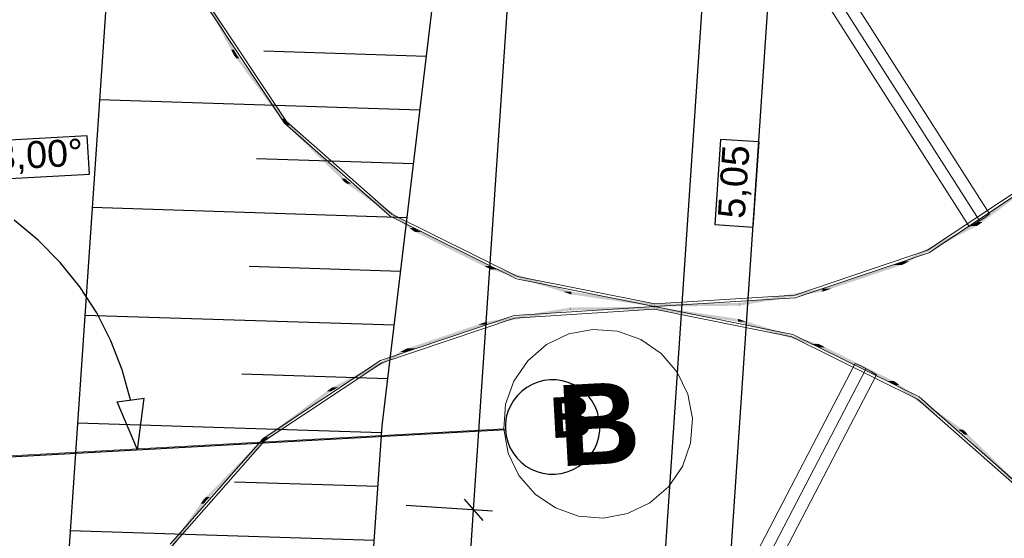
# Model space of a CAD drawing. Extents: x -779 to 790, y -208 to 633.
# Tile 216 of 232: x 480 to 553, y 185 to 224. Entities that reach past the tile are written whole.
import ezdxf
from ezdxf.lldxf.tags import DXFTag

# ---------------------------------------------------------------- set-up
doc = ezdxf.new("R2010")
doc.units = 0
doc.layers.get('0').update_dxf_attribs({"lineweight": 25})
for name, color, linetype, lineweight, true_color in [('01AFU Allgemein Bemaßung-A07F5V4RWF', 7, 'Continuous', 25, 0x848484), ('02 Raster Bemaßung', 7, 'Continuous', 25, 0x848484), ('02 Raster Gebäude-A07F5V4QWF', 7, 'Continuous', 25, 0x848484), ('30 Baugrubenplanung', 7, 'Continuous', 25, 0x848484), ('60 Baumstützen - Ringe neu', 9, 'Continuous', 18, 0x808080), ('60 Baumstützen - Stahlstützen', 9, 'Continuous', 18, 0x808080)]:
    doc.layers.add(name, color=color, linetype=linetype, lineweight=lineweight, true_color=true_color)
doc.layers.add('02 Raster Gebäude-A07F5V53WF', color=7, linetype='Continuous', lineweight=13)
doc.styles.get("Standard").update_dxf_attribs({"font": 'arial.ttf'})
tags = doc.linetypes.add('Raster-A07F5V4TWF', pattern=[0.2, 0.1, -0.05, 0, -0.05]).pattern_tags.tags
tags[10:11] = [DXFTag(74, 4), DXFTag(75, 0), DXFTag(340, '0'), DXFTag(46, 1.0), DXFTag(50, 0.0), DXFTag(44, 0.0), DXFTag(45, 0.0)]
tags[8:9] = [DXFTag(74, 4), DXFTag(75, 0), DXFTag(340, '0'), DXFTag(46, 1.0), DXFTag(50, 0.0), DXFTag(44, 0.0), DXFTag(45, 0.0)]
tags[6:7] = [DXFTag(74, 4), DXFTag(75, 0), DXFTag(340, '0'), DXFTag(46, 1.0), DXFTag(50, 0.0), DXFTag(44, 0.0), DXFTag(45, 0.0)]
tags[4:5] = [DXFTag(74, 4), DXFTag(75, 0), DXFTag(340, '0'), DXFTag(46, 1.0), DXFTag(50, 0.0), DXFTag(44, 0.0), DXFTag(45, 0.0)]
tags = doc.linetypes.add('Raster-A07F5V57WF', pattern=[0.2, 0.1, -0.05, 0, -0.05]).pattern_tags.tags
tags[10:11] = [DXFTag(74, 4), DXFTag(75, 0), DXFTag(340, '0'), DXFTag(46, 1.0), DXFTag(50, 0.0), DXFTag(44, 0.0), DXFTag(45, 0.0)]
tags[8:9] = [DXFTag(74, 4), DXFTag(75, 0), DXFTag(340, '0'), DXFTag(46, 1.0), DXFTag(50, 0.0), DXFTag(44, 0.0), DXFTag(45, 0.0)]
tags[6:7] = [DXFTag(74, 4), DXFTag(75, 0), DXFTag(340, '0'), DXFTag(46, 1.0), DXFTag(50, 0.0), DXFTag(44, 0.0), DXFTag(45, 0.0)]
tags[4:5] = [DXFTag(74, 4), DXFTag(75, 0), DXFTag(340, '0'), DXFTag(46, 1.0), DXFTag(50, 0.0), DXFTag(44, 0.0), DXFTag(45, 0.0)]
tags = doc.linetypes.add('Wipeout_Contour-A07F5V4SWF', pattern=[1, 0, -1]).pattern_tags.tags
tags[6:7] = [DXFTag(74, 4), DXFTag(75, 0), DXFTag(340, '0'), DXFTag(46, 1.0), DXFTag(50, 0.0), DXFTag(44, 0.0), DXFTag(45, 0.0)]
tags[4:5] = [DXFTag(74, 4), DXFTag(75, 0), DXFTag(340, '0'), DXFTag(46, 1.0), DXFTag(50, 0.0), DXFTag(44, 0.0), DXFTag(45, 0.0)]

# ---------------------------------------------------------------- blocks, each defined once
blk = doc.blocks.new('Referenz-A07F5V4VWF', base_point=(-401.415, -176.34))
at = {"color": 0, "linetype": 'ByBlock', "lineweight": -2, "ltscale": 12.5}
for p, q in [((506.406, 193.491), (513.265, 250.746)), ((503.838, 156.229), (506.406, 193.491))]:
    blk.add_line(p, q, dxfattribs=at)
at = {"layer": '01AFU Allgemein Bemaßung-A07F5V4RWF', "color": 0, "lineweight": -2}
for p, q in [((533.279, 271.621), (514.006, -13.51)), ((530.688, 160.96), (537.501, 261.767))]:
    blk.add_line(p, q, dxfattribs=at)
at = {"layer": '01AFU Allgemein Bemaßung-A07F5V4RWF', "color": 0, "linetype": 'Wipeout_Contour-A07F5V4SWF', "lineweight": -2, "ltscale": 1.625}
for p, q in [((531.486, 214.714), (531.058, 208.394)), ((534.337, 214.521), (531.486, 214.714)), ((533.909, 208.202), (534.337, 214.521)), ((531.058, 208.394), (533.909, 208.202))]:
    blk.add_line(p, q, dxfattribs=at)
at = {"layer": '02 Raster Bemaßung', "color": 0, "lineweight": -2}
for p, q in [((513.18, 187.249), (518.627, 267.827)), ((480.928, 207.244), (479.143, 208.717)), ((482.554, 205.597), (480.928, 207.244)), ((484.004, 203.794), (482.554, 205.597)), ((485.263, 201.852), (484.004, 203.794)), ((486.318, 199.793), (485.263, 201.852)), ((487.159, 197.637), (486.318, 199.793)), ((487.776, 195.406), (487.159, 197.637)), ((486.785, 195.27), (488.767, 195.543)), ((488.285, 191.709), (488.767, 195.543)), ((488.285, 191.709), (486.785, 195.27)), ((514.584, 187.154), (508.191, 187.586)), ((512.483, 188.048), (513.878, 186.45)), ((510.259, 144.024), (513.18, 187.249))]:
    blk.add_line(p, q, dxfattribs=at)
at = {"layer": '02 Raster Bemaßung', "color": 0, "linetype": 'Wipeout_Contour-A07F5V4SWF', "lineweight": -2, "ltscale": 1.625}
for p, q in [((484.562, 214.981), (475.547, 214.487)), ((484.718, 212.127), (484.562, 214.981)), ((475.703, 211.634), (484.718, 212.127))]:
    blk.add_line(p, q, dxfattribs=at)
at = {"layer": '02 Raster Gebäude-A07F5V4QWF', "color": 0, "lineweight": -2}
for p, q in [((517.124, 196.323), (516.758, 196.048)), ((517.523, 196.547), (517.124, 196.323)), ((517.948, 196.718), (517.523, 196.547)), ((518.392, 196.832), (517.948, 196.718)), ((518.846, 196.887), (518.392, 196.832)), ((519.304, 196.882), (518.846, 196.887)), ((519.758, 196.817), (519.304, 196.882)), ((520.199, 196.694), (519.758, 196.817)), ((520.62, 196.514), (520.199, 196.694)), ((521.014, 196.281), (520.62, 196.514)), ((521.374, 195.998), (521.014, 196.281)), ((516.431, 195.728), (516.148, 195.367)), ((516.758, 196.048), (516.431, 195.728)), ((521.694, 195.671), (521.374, 195.998)), ((521.969, 195.305), (521.694, 195.671)), ((515.915, 194.973), (515.735, 194.552)), ((516.148, 195.367), (515.915, 194.973)), ((522.194, 194.906), (521.969, 195.305)), ((522.364, 194.481), (522.194, 194.906)), ((515.612, 194.111), (515.547, 193.658)), ((515.735, 194.552), (515.612, 194.111)), ((522.478, 194.037), (522.364, 194.481)), ((515.547, 193.658), (515.542, 193.2)), ((522.533, 193.583), (522.478, 194.037)), ((522.528, 193.125), (522.533, 193.583)), ((515.542, 193.2), (515.597, 192.745)), ((515.597, 192.745), (515.711, 192.302)), ((522.34, 192.23), (522.463, 192.671)), ((522.463, 192.671), (522.528, 193.125)), ((515.711, 192.302), (515.882, 191.877)), ((515.882, 191.877), (516.106, 191.478)), ((522.16, 191.809), (522.34, 192.23)), ((516.106, 191.478), (516.381, 191.112)), ((521.644, 191.055), (521.927, 191.415)), ((521.927, 191.415), (522.16, 191.809)), ((516.381, 191.112), (516.701, 190.785)), ((516.701, 190.785), (517.062, 190.502)), ((517.062, 190.502), (517.456, 190.269)), ((520.552, 190.235), (520.951, 190.46)), ((520.951, 190.46), (521.317, 190.735)), ((521.317, 190.735), (521.644, 191.055)), ((517.456, 190.269), (517.877, 190.089)), ((517.877, 190.089), (518.318, 189.966)), ((518.318, 189.966), (518.771, 189.901)), ((518.771, 189.901), (519.229, 189.896)), ((519.229, 189.896), (519.683, 189.951)), ((519.683, 189.951), (520.127, 190.065)), ((520.127, 190.065), (520.552, 190.235))]:
    blk.add_line(p, q, dxfattribs=at)
at = {"layer": '02 Raster Gebäude-A07F5V4QWF', "color": 0, "linetype": 'Raster-A07F5V4TWF', "lineweight": -2, "ltscale": 187.5}
blk.add_line((451.144, 189.676), (515.542, 193.2), dxfattribs=at)
at = {"layer": '30 Baugrubenplanung', "color": 0, "lineweight": -2}
for p, q in [((489.954, 284.117), (469.416, -19.726)), ((489.954, 284.117), (475.309, 67.451)), ((506.406, 193.491), (513.265, 250.746)), ((506.406, 193.491), (513.265, 250.746)), ((509.685, 220.861), (497.639, 221.247)), ((509.207, 216.876), (485.46, 217.636)), ((508.73, 212.891), (497.099, 213.264)), ((508.253, 208.907), (484.921, 209.654)), ((507.775, 204.922), (496.56, 205.281)), ((507.298, 200.937), (484.381, 201.671)), ((506.82, 196.952), (496.02, 197.298)), ((506.37, 192.967), (483.841, 193.688)), ((503.838, 156.229), (506.406, 193.491)), ((503.838, 156.229), (506.406, 193.491)), ((506.095, 188.975), (495.481, 189.315)), ((505.82, 184.984), (483.302, 185.705))]:
    blk.add_line(p, q, dxfattribs=at)
at = {"layer": '01AFU Allgemein Bemaßung-A07F5V4RWF', "color": 0, "linetype": 'ByBlock', "lineweight": -2, "ltscale": 1.625, "insert": (531.273, 208.926), "char_height": 2.00026, "attachment_point": 1, "rotation": 86.13311}
blk.add_mtext('{\\fArial;5,05}', dxfattribs=at)
at = {"layer": '02 Raster Bemaßung', "color": 0, "linetype": 'ByBlock', "lineweight": -2, "ltscale": 2.25, "insert": (476.097, 214.339), "char_height": 2.00026, "attachment_point": 1, "rotation": 3.13197}
blk.add_mtext('{\\fArial;83,00°}', dxfattribs=at)
at = {"layer": '02 Raster Gebäude-A07F5V4QWF', "color": 0, "linetype": 'ByBlock', "lineweight": -2, "ltscale": 3.125, "insert": (518.815, 195.559), "char_height": 3.00039, "attachment_point": 1, "rotation": 3.13197}
blk.add_mtext('{\\fArial|b1|i0;B}', dxfattribs=at)
blk = doc.blocks.new('Referenz-A07F5V59WF', base_point=(-759.499, -206.186))
at = {"layer": '02 Raster Gebäude-A07F5V53WF', "color": 0, "linetype": 'Continuous', "ltscale": 117.000008}
for p, q in [((522.027, 200.625), (520.231, 200.288)), ((523.848, 200.486), (522.027, 200.625)), ((520.231, 200.288), (518.583, 199.498)), ((525.572, 199.88), (523.848, 200.486)), ((518.583, 199.498), (517.196, 198.308)), ((527.081, 198.849), (525.572, 199.88)), ((528.271, 197.462), (527.081, 198.849)), ((517.196, 198.308), (516.165, 196.799)), ((529.061, 195.815), (528.271, 197.462)), ((516.165, 196.799), (515.559, 195.076)), ((529.398, 194.019), (529.061, 195.815)), ((515.559, 195.076), (515.42, 193.254)), ((529.259, 192.197), (529.398, 194.019)), ((515.42, 193.254), (515.757, 191.458)), ((528.653, 190.473), (529.259, 192.197)), ((515.757, 191.458), (516.548, 189.81)), ((527.622, 188.965), (528.653, 190.473)), ((516.548, 189.81), (517.737, 188.424)), ((526.235, 187.775), (527.622, 188.965)), ((517.737, 188.424), (519.246, 187.392)), ((524.587, 186.984), (526.235, 187.775)), ((519.246, 187.392), (520.97, 186.786)), ((520.97, 186.786), (522.792, 186.647)), ((522.792, 186.647), (524.587, 186.984))]:
    blk.add_line(p, q, dxfattribs=at)
at = {"layer": '02 Raster Gebäude-A07F5V53WF', "color": 0, "linetype": 'Raster-A07F5V57WF', "ltscale": 117.000008}
blk.add_line((451.033, 189.73), (515.42, 193.254), dxfattribs=at)
at = {"layer": '60 Baumstützen - Ringe neu', "color": 0, "linetype": 'Continuous', "ltscale": 162.000017}
for p, q in [((493.39, 224.604), (499.173, 215.91)), ((493.569, 224.692), (499.324, 216.042)), ((499.324, 216.042), (507.121, 209.176)), ((499.173, 215.91), (507.009, 209.01)), ((546.828, 206.493), (555.478, 212.247)), ((546.916, 206.313), (555.609, 212.096)), ((507.009, 209.01), (516.365, 204.373)), ((507.121, 209.176), (516.429, 204.562)), ((536.983, 203.173), (546.828, 206.493)), ((537.022, 202.977), (546.916, 206.313)), ((516.365, 204.373), (526.601, 202.315)), ((516.429, 204.562), (526.615, 202.515)), ((526.601, 202.315), (537.022, 202.977)), ((526.615, 202.515), (536.983, 203.173)), ((526.601, 202.315), (516.181, 201.653)), ((526.588, 202.116), (516.219, 201.457)), ((536.773, 200.068), (526.588, 202.116)), ((536.838, 200.257), (526.601, 202.315)), ((516.181, 201.653), (506.287, 198.317)), ((516.219, 201.457), (506.375, 198.138)), ((546.082, 195.454), (536.773, 200.068)), ((546.193, 195.62), (536.838, 200.257)), ((506.287, 198.317), (497.593, 192.534)), ((506.375, 198.138), (497.725, 192.383)), ((554.03, 188.72), (546.193, 195.62)), ((553.879, 188.588), (546.082, 195.454)), ((497.593, 192.534), (490.693, 184.697)), ((497.725, 192.383), (490.859, 184.586))]:
    blk.add_line(p, q, dxfattribs=at)
for points in [[(495.428, 221.377), (495.22, 221.377), (492.701, 226.586)], [(495.428, 220.947), (492.909, 226.156), (492.701, 226.156)], [(495.428, 220.947), (495.428, 221.377), (495.22, 221.377)], [(495.539, 220.947), (495.428, 220.947), (495.428, 221.377)], [(495.597, 221.053), (495.511, 221.053), (495.428, 221.377)], [(495.597, 220.719), (495.597, 221.053), (495.511, 221.053)], [(495.83, 220.719), (495.597, 220.719), (495.597, 221.053)], [(499.173, 216.245), (498.941, 216.245), (495.597, 221.053)], [(495.597, 220.719), (495.539, 220.947), (495.428, 220.947)], [(499.173, 215.91), (495.83, 220.719), (495.597, 220.719)], [(499.173, 215.91), (499.173, 216.245), (498.941, 216.245)], [(499.278, 215.91), (499.173, 215.91), (499.173, 216.245)], [(499.324, 216.042), (499.236, 216.042), (499.173, 216.245)], [(499.324, 215.763), (499.324, 216.042), (499.236, 216.042)], [(499.591, 215.763), (499.324, 215.763), (499.324, 216.042)], [(503.66, 211.801), (503.392, 211.801), (499.324, 216.042)], [(499.324, 215.763), (499.278, 215.91), (499.173, 215.91)], [(503.66, 211.522), (499.591, 215.763), (499.324, 215.763)], [(503.66, 211.522), (503.66, 211.801), (503.392, 211.801)], [(503.757, 211.522), (503.66, 211.522), (503.66, 211.801)], [(503.788, 211.675), (503.703, 211.675), (503.66, 211.801)], [(503.788, 211.431), (503.788, 211.675), (503.703, 211.675)], [(504.11, 211.431), (503.788, 211.431), (503.788, 211.675)], [(508.778, 208.133), (508.456, 208.133), (503.788, 211.675)], [(550.907, 208.6), (550.573, 208.6), (555.478, 211.999)], [(550.573, 208.6), (555.478, 211.999), (555.144, 211.999)], [(503.788, 211.431), (503.757, 211.522), (503.66, 211.522)], [(508.778, 207.889), (504.11, 211.431), (503.788, 211.431)], [(508.778, 207.889), (508.778, 208.133), (508.456, 208.133)], [(508.863, 207.889), (508.778, 207.889), (508.778, 208.133)], [(508.881, 208.061), (508.803, 208.061), (508.778, 208.133)], [(508.881, 207.838), (508.881, 208.061), (508.803, 208.061)], [(509.296, 207.838), (508.881, 207.838), (508.881, 208.061)], [(514.402, 205.324), (513.986, 205.324), (508.881, 208.061)], [(545.442, 205.665), (545.012, 205.665), (550.467, 208.296)], [(545.012, 205.665), (550.467, 208.296), (550.037, 208.296)], [(550.467, 208.296), (550.037, 208.296), (550.467, 208.521)], [(550.573, 208.521), (550.467, 208.521), (550.573, 208.6)], [(550.573, 208.351), (550.467, 208.351), (550.467, 208.521)], [(550.573, 208.351), (550.573, 208.521), (550.467, 208.521)], [(550.467, 208.296), (550.573, 208.351), (550.467, 208.351)], [(550.573, 208.351), (550.907, 208.6), (550.573, 208.6)], [(508.881, 207.838), (508.863, 207.889), (508.778, 207.889)], [(514.402, 205.102), (509.296, 207.838), (508.881, 207.838)], [(514.402, 205.102), (514.402, 205.324), (513.986, 205.324)], [(514.469, 205.102), (514.402, 205.102), (514.402, 205.324)], [(514.476, 205.287), (514.413, 205.287), (514.402, 205.324)], [(514.476, 205.078), (514.469, 205.102), (514.402, 205.102)], [(514.476, 205.078), (514.476, 205.287), (514.413, 205.287)], [(515.076, 205.078), (514.476, 205.078), (514.476, 205.287)], [(520.392, 203.437), (519.792, 203.437), (514.476, 205.287)], [(520.392, 203.228), (515.076, 205.078), (514.476, 205.078)], [(539.689, 203.645), (539.065, 203.645), (544.934, 205.414)], [(539.065, 203.645), (544.934, 205.414), (544.31, 205.414)], [(544.934, 205.414), (544.31, 205.414), (544.934, 205.624)], [(545.012, 205.624), (544.934, 205.624), (545.012, 205.665)], [(545.012, 205.44), (544.934, 205.44), (544.934, 205.624)], [(545.012, 205.44), (545.012, 205.624), (544.934, 205.624)], [(544.934, 205.414), (545.012, 205.44), (544.934, 205.44)], [(545.012, 205.44), (545.442, 205.665), (545.012, 205.665)], [(539.016, 203.427), (537.825, 203.427), (539.016, 203.629)], [(539.065, 203.629), (539.016, 203.629), (539.065, 203.645)], [(539.065, 203.435), (539.016, 203.435), (539.016, 203.629)], [(539.065, 203.435), (539.065, 203.629), (539.016, 203.629)], [(539.065, 203.435), (539.689, 203.645), (539.065, 203.645)], [(520.392, 203.228), (520.392, 203.437), (519.792, 203.437)], [(520.435, 203.228), (520.392, 203.228), (520.392, 203.437)], [(520.436, 203.423), (520.395, 203.423), (520.392, 203.437)], [(520.436, 203.222), (520.435, 203.228), (520.392, 203.228)], [(520.436, 203.222), (520.436, 203.423), (520.395, 203.423)], [(521.557, 203.222), (520.436, 203.222), (520.436, 203.423)], [(526.601, 202.517), (525.48, 202.517), (520.436, 203.423)], [(526.601, 202.315), (521.557, 203.222), (520.436, 203.222)], [(534.069, 202.587), (532.877, 202.587), (539.016, 203.427)], [(532.877, 202.587), (539.016, 203.427), (537.825, 203.427)], [(539.016, 203.427), (539.065, 203.435), (539.016, 203.435)], [(520.325, 202.043), (519.134, 202.043), (520.325, 202.246)], [(520.343, 202.046), (520.325, 202.046), (520.325, 202.246)], [(520.343, 202.046), (520.343, 202.246), (520.325, 202.246)], [(520.343, 202.246), (520.325, 202.246), (520.343, 202.246)], [(526.588, 202.246), (520.343, 202.246), (526.588, 202.315)], [(526.588, 202.116), (520.343, 202.116), (520.343, 202.246)], [(526.588, 202.116), (526.588, 202.246), (520.343, 202.246)], [(520.343, 202.046), (526.588, 202.116), (520.343, 202.116)], [(526.601, 202.315), (526.601, 202.517), (525.48, 202.517)], [(526.601, 202.116), (526.588, 202.116), (526.588, 202.315)], [(526.601, 202.114), (526.601, 202.315), (526.588, 202.315)], [(526.601, 202.315), (526.588, 202.315), (526.601, 202.315)], [(526.601, 202.114), (526.601, 202.116), (526.588, 202.116)], [(526.615, 202.315), (526.601, 202.315), (526.601, 202.517)], [(526.615, 202.515), (526.601, 202.515), (526.601, 202.517)], [(526.615, 202.315), (526.615, 202.515), (526.601, 202.515)], [(526.601, 202.315), (526.615, 202.315), (526.601, 202.315)], [(527.722, 202.114), (526.601, 202.114), (526.601, 202.315)], [(532.766, 201.408), (531.645, 201.408), (526.601, 202.315)], [(532.766, 201.207), (527.722, 202.114), (526.601, 202.114)], [(532.859, 202.515), (526.615, 202.515), (532.859, 202.584)], [(532.859, 202.384), (526.615, 202.384), (526.615, 202.515)], [(532.859, 202.384), (532.859, 202.515), (526.615, 202.515)], [(526.615, 202.315), (532.859, 202.384), (526.615, 202.384)], [(532.877, 202.584), (532.859, 202.584), (532.877, 202.587)], [(532.877, 202.385), (532.859, 202.385), (532.859, 202.584)], [(532.877, 202.385), (532.877, 202.584), (532.859, 202.584)], [(532.859, 202.384), (532.877, 202.385), (532.859, 202.385)], [(532.877, 202.385), (534.069, 202.587), (532.877, 202.587)], [(515.378, 201.204), (514.186, 201.204), (520.325, 202.043)], [(514.186, 201.204), (520.325, 202.043), (519.134, 202.043)], [(520.325, 202.043), (520.343, 202.046), (520.325, 202.046)], [(532.766, 201.207), (532.766, 201.408), (531.645, 201.408)], [(532.808, 201.207), (532.766, 201.207), (532.766, 201.408)], [(532.811, 201.402), (532.768, 201.402), (532.766, 201.408)], [(532.811, 201.193), (532.811, 201.402), (532.768, 201.402)], [(533.411, 201.193), (532.811, 201.193), (532.811, 201.402)], [(538.727, 199.552), (538.126, 199.552), (532.811, 201.402)], [(508.893, 199.216), (508.269, 199.216), (514.138, 200.985)], [(508.269, 199.216), (514.138, 200.985), (513.514, 200.985)], [(514.138, 200.985), (513.514, 200.985), (514.138, 201.195)], [(514.186, 201.195), (514.138, 201.195), (514.186, 201.204)], [(514.186, 201.001), (514.138, 201.001), (514.138, 201.195)], [(514.186, 201.001), (514.186, 201.195), (514.138, 201.195)], [(514.138, 200.985), (514.186, 201.001), (514.138, 201.001)], [(514.186, 201.001), (515.378, 201.204), (514.186, 201.204)], [(532.811, 201.193), (532.808, 201.207), (532.766, 201.207)], [(538.727, 199.343), (533.411, 201.193), (532.811, 201.193)], [(508.19, 198.965), (507.76, 198.965), (508.19, 199.19)], [(508.269, 199.19), (508.19, 199.19), (508.269, 199.216)], [(508.269, 199.006), (508.19, 199.006), (508.19, 199.19)], [(508.269, 199.006), (508.269, 199.19), (508.19, 199.19)], [(508.269, 199.006), (508.893, 199.216), (508.269, 199.216)], [(538.727, 199.343), (538.727, 199.552), (538.126, 199.552)], [(538.79, 199.343), (538.727, 199.343), (538.727, 199.552)], [(538.801, 199.529), (538.734, 199.529), (538.727, 199.552)], [(538.801, 199.306), (538.79, 199.343), (538.727, 199.343)], [(538.801, 199.306), (538.801, 199.529), (538.734, 199.529)], [(539.216, 199.306), (538.801, 199.306), (538.801, 199.529)], [(544.322, 196.792), (543.907, 196.792), (538.801, 199.529)], [(544.322, 196.57), (539.216, 199.306), (538.801, 199.306)], [(503.166, 196.334), (502.736, 196.334), (508.19, 198.965)], [(502.736, 196.334), (508.19, 198.965), (507.76, 198.965)], [(508.19, 198.965), (508.269, 199.006), (508.19, 199.006)], [(502.63, 196.03), (502.296, 196.03), (502.63, 196.279)], [(502.736, 196.279), (502.63, 196.279), (502.736, 196.334)], [(502.736, 196.109), (502.63, 196.109), (502.63, 196.279)], [(502.736, 196.109), (502.736, 196.279), (502.63, 196.279)], [(502.736, 196.109), (503.166, 196.334), (502.736, 196.334)], [(544.322, 196.57), (544.322, 196.792), (543.907, 196.792)], [(544.399, 196.57), (544.322, 196.57), (544.322, 196.792)], [(544.425, 196.741), (544.34, 196.741), (544.322, 196.792)], [(544.425, 196.497), (544.399, 196.57), (544.322, 196.57)], [(544.425, 196.497), (544.425, 196.741), (544.34, 196.741)], [(544.747, 196.497), (544.425, 196.497), (544.425, 196.741)], [(549.415, 193.199), (549.092, 193.199), (544.425, 196.741)], [(549.415, 192.955), (544.747, 196.497), (544.425, 196.497)], [(498.059, 192.632), (497.725, 192.632), (502.63, 196.03)], [(497.725, 192.632), (502.63, 196.03), (502.296, 196.03)], [(502.63, 196.03), (502.736, 196.109), (502.63, 196.109)], [(497.725, 192.534), (497.593, 192.534), (497.725, 192.632)], [(497.725, 192.383), (498.059, 192.632), (497.725, 192.632)], [(549.415, 192.955), (549.415, 193.199), (549.092, 193.199)], [(549.499, 192.955), (549.415, 192.955), (549.415, 193.199)], [(549.543, 193.108), (549.446, 193.108), (549.415, 193.199)], [(549.543, 192.83), (549.499, 192.955), (549.415, 192.955)], [(549.543, 192.83), (549.543, 193.108), (549.446, 193.108)], [(549.81, 192.83), (549.543, 192.83), (549.543, 193.108)], [(553.879, 188.867), (553.611, 188.867), (549.543, 193.108)], [(553.879, 188.588), (549.81, 192.83), (549.543, 192.83)], [(493.637, 188.204), (493.358, 188.204), (497.593, 192.249)], [(493.358, 188.204), (497.593, 192.249), (497.314, 192.249)], [(497.593, 192.249), (497.314, 192.249), (497.593, 192.534)], [(497.725, 192.383), (497.593, 192.383), (497.593, 192.534)], [(497.725, 192.383), (497.725, 192.534), (497.593, 192.534)], [(497.593, 192.249), (497.725, 192.383), (497.593, 192.383)], [(489.988, 183.171), (489.743, 183.171), (493.205, 187.702)], [(489.743, 183.171), (493.205, 187.702), (492.96, 187.702)], [(493.205, 187.702), (492.96, 187.702), (493.205, 188.047)], [(493.358, 188.047), (493.205, 188.047), (493.358, 188.204)], [(493.358, 187.919), (493.205, 187.919), (493.205, 188.047)], [(493.358, 187.919), (493.358, 188.047), (493.205, 188.047)], [(493.205, 187.702), (493.358, 187.919), (493.205, 187.919)], [(493.358, 187.919), (493.637, 188.204), (493.358, 188.204)]]:
    blk.add_solid(points, dxfattribs=at)
at = {"layer": '60 Baumstützen - Stahlstützen', "color": 0, "linetype": 'Continuous', "ltscale": 162.000017}
for p, q in [((530.693, 241.688), (551.406, 209.207)), ((529.943, 241.21), (550.657, 208.729)), ((529.194, 240.732), (549.907, 208.251)), ((550.305, 208.455), (551.054, 208.933)), ((551.054, 208.933), (551.406, 209.207)), ((550.305, 208.455), (549.907, 208.251)), ((523.672, 163.889), (541.456, 198.09)), ((541.867, 197.916), (541.456, 198.09)), ((542.656, 197.506), (541.867, 197.916)), ((524.461, 163.479), (542.245, 197.679)), ((525.25, 163.069), (543.033, 197.269)), ((542.656, 197.506), (543.033, 197.269))]:
    blk.add_line(p, q, dxfattribs=at)
at = {"layer": '02 Raster Gebäude-A07F5V53WF', "color": 0, "linetype": 'Continuous', "ltscale": 117.000008, "insert": (519.279, 196.463), "char_height": 5.99964, "attachment_point": 1, "rotation": 3.1327}
blk.add_mtext('{\\fArial|b1|i0;B}', dxfattribs=at)

msp = doc.modelspace()

# ---------------------------------------------------------------- block references
at = {"color": 8, "lineweight": 25, "ltscale": 1250, "true_color": 0x808080}
msp.add_blockref('Referenz-A07F5V59WF', (-759.499, -206.186), dxfattribs=at)
at = {"color": 8, "lineweight": 25, "ltscale": 12.5, "true_color": 0x808080}
msp.add_blockref('Referenz-A07F5V4VWF', (-401.415, -176.34), dxfattribs=at)

doc.saveas('drawing.dxf')
